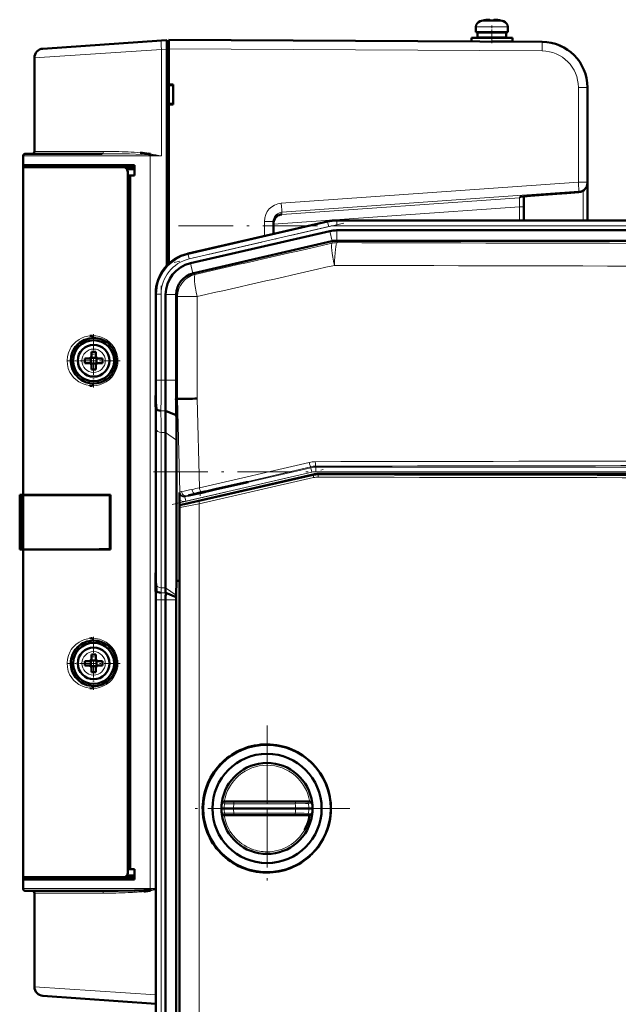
# Model space of a CAD drawing. Extents: x -1595 to 1972, y -1674 to 620.
# Tile 22 of 55: x -1323 to -1191, y 347 to 563. Entities that reach past the tile are written whole.
import ezdxf

# ---------------------------------------------------------------- set-up
doc = ezdxf.new("R2010")
doc.units = 0
doc.linetypes.add('DASHDOT', pattern=[18.5, 12, -3, 0.5, -3])

msp = doc.modelspace()

# ---------------------------------------------------------------- linework, layer by layer
at = {"color": 7, "lineweight": 18}
for p, q in [((-1221.85, 563.15), (-1221.84, 563.15)), ((-1219.27, 563.15), (-1221.84, 563.15)), ((-1219.25, 563.15), (-1219.27, 563.15)), ((-1216.7, 563.15), (-1219.25, 563.15)), ((-1222.77, 561.91), (-1222.77, 561.91)), ((-1219.27, 561.91), (-1222.77, 561.91)), ((-1219.24, 561.91), (-1219.27, 561.91)), ((-1215.77, 561.91), (-1219.24, 561.91)), ((-1291.87, 556.94), (-1319.78, 555.12)), ((-1290.68, 557.03), (-1291.87, 556.94)), ((-1291.87, 533.55), (-1291.87, 556.94)), ((-1290.68, 557.05), (-1290.28, 557.05)), ((-1290.28, 557.05), (-1208.22, 556.62)), ((-1200.26, 548.62), (-1198.28, 548.62)), ((-1200.26, 527.78), (-1200.26, 548.62)), ((-1311.73, 534.55), (-1319.78, 534.55)), ((-1304.64, 534.55), (-1311.73, 534.55)), ((-1322.28, 533.55), (-1314.24, 533.55)), ((-1314.24, 533.55), (-1294.37, 533.55)), ((-1291.87, 533.55), (-1294.37, 533.55)), ((-1294.37, 372.55), (-1294.37, 533.55)), ((-1265.55, 523.16), (-1200.26, 527.78)), ((-1265.42, 521.17), (-1200.13, 525.79)), ((-1198.28, 527.78), (-1200.26, 527.78)), ((-1200.13, 525.79), (-1200.13, 525.59)), ((-1199.22, 525.88), (-1199.22, 519.4)), ((-1213.2, 524.35), (-1265.42, 520.7)), ((-1213.2, 524.52), (-1213.2, 524.35)), ((-1200.13, 525.59), (-1202.78, 525.4)), ((-1213.21, 522.36), (-1267.28, 518.58)), ((-1212.28, 522.36), (-1213.21, 522.36)), ((-1213.21, 522.36), (-1213.21, 519.4)), ((-1265.47, 521.16), (-1265.42, 521.17)), ((-1265.42, 520.7), (-1265.42, 521.17)), ((-1253.32, 519.21), (-1253.32, 519.4)), ((-1255.36, 518.98), (-1285.98, 511.91)), ((-1255.13, 518.01), (-1285.76, 510.94)), ((-1269.26, 515.96), (-1269.26, 519.17)), ((-1269.26, 519.17), (-1267.28, 519.17)), ((-1255.36, 518.98), (-1255.4, 519.16)), ((-1255.36, 518.98), (-1255.13, 518.01)), ((-1253.32, 519.21), (-1253.32, 518.22)), ((-1253.32, 519.21), (-905.26, 519.21)), ((-1253.32, 518.22), (-905.26, 518.22)), ((-1253.32, 514.93), (-1253.32, 517.22)), ((-1254.39, 514.8), (-1254.91, 517.03)), ((-1254.37, 514.37), (-1254.42, 514.8)), ((-1253.29, 514.93), (-1253.24, 514.5)), ((-1286.17, 512.06), (-1285.98, 511.91)), ((-1285.76, 510.94), (-1285.98, 511.91)), ((-1284.96, 507.74), (-1285.48, 509.98)), ((-1284.79, 507.79), (-1284.47, 507.53)), ((-1292.95, 503.15), (-1293.14, 503.29)), ((-1292.95, 503.15), (-1292.95, 484.29)), ((-1292.95, 503.15), (-1291.95, 503.15)), ((-1291.95, 503.15), (-1291.95, 484.29)), ((-1288.66, 503.09), (-1290.95, 503.09)), ((-1288.34, 502.66), (-1288.66, 502.91)), ((-1288.34, 480.16), (-1288.34, 502.66)), ((-1284.04, 502.66), (-1288.34, 502.66)), ((-1284.04, 502.66), (-1284.04, 480.22)), ((-1306.75, 491.12), (-1306.78, 491.12)), ((-1309.35, 488.57), (-1309.35, 488.55)), ((-1304.2, 488.52), (-1304.2, 488.55)), ((-1306.8, 485.98), (-1306.78, 485.98)), ((-1292.95, 484.29), (-1293.14, 484.29)), ((-1292.95, 484.29), (-1291.95, 484.29)), ((-1290.95, 484.29), (-1291.95, 484.29)), ((-1288.66, 484.29), (-1290.95, 484.29)), ((-1287.8, 459.72), (-1288.34, 480.16)), ((-1284.04, 480.22), (-1283.52, 460.6)), ((-1290.99, 477.56), (-1291.99, 477.56)), ((-1292.95, 473.48), (-1292.95, 439.34)), ((-1291.95, 472.8), (-1291.95, 438.66)), ((-1290.95, 472.8), (-1291.95, 472.8)), ((-1288.57, 471.11), (-1290.95, 472.8)), ((-1283.52, 460.6), (-1259.42, 466.22)), ((-1259.07, 465.25), (-1283.16, 459.63)), ((-1259.04, 465.04), (-1259.07, 465.25)), ((-1257.94, 465.38), (-1257.92, 465.17)), ((-1286.71, 458.65), (-1259.04, 465.04)), ((-1258.82, 464.06), (-1286.48, 457.68)), ((-1283.6, 457.61), (-1258.49, 463.35)), ((-1258.82, 464.06), (-1259.04, 465.04)), ((-1258.49, 463.35), (-1258.52, 463.55)), ((-1257.92, 465.17), (-900.66, 465.17)), ((-1257.92, 464.17), (-1257.92, 465.17)), ((-900.66, 464.17), (-1257.92, 464.17)), ((-1257.39, 463.68), (-1257.37, 463.47)), ((-1258.44, 462.86), (-1283.56, 457.12)), ((-1322.98, 459.05), (-1322.98, 447.05)), ((-1287.93, 459.6), (-1287.8, 459.72)), ((-1286.58, 458.77), (-1286.71, 458.65)), ((-1283.34, 459.47), (-1283.34, 459.57)), ((-1287.55, 456.85), (-1287.48, 456.79)), ((-1286.48, 457.68), (-1286.71, 458.65)), ((-1283.56, 457.12), (-1283.56, 323.19)), ((-1287.86, 456.3), (-1287.94, 456.36)), ((-1287.86, 324.01), (-1287.86, 456.3)), ((-1293.11, 440.15), (-1293.16, 440.15)), ((-1290.95, 438.66), (-1291.95, 438.66)), ((-1290.94, 437.56), (-1291.94, 437.56)), ((-1288.65, 437.03), (-1290.95, 438.66)), ((-1292.95, 436.01), (-1293.14, 436.01)), ((-1292.95, 344.29), (-1292.95, 436.01)), ((-1292.95, 436.01), (-1291.95, 436.01)), ((-1290.95, 436.01), (-1291.95, 436.01)), ((-1291.95, 344.29), (-1291.95, 436.01)), ((-1288.66, 436.01), (-1290.95, 436.01)), ((-1306.75, 424.62), (-1306.78, 424.62)), ((-1309.35, 422.07), (-1309.35, 422.05)), ((-1304.2, 422.02), (-1304.2, 422.05)), ((-1306.8, 419.48), (-1306.78, 419.48)), ((-1278.02, 391.22), (-1278.63, 391.21)), ((-1275.96, 391.17), (-1262.46, 391.17)), ((-1258.74, 391.21), (-1259.56, 391.22)), ((-1278.02, 389.1), (-1278.63, 389.11)), ((-1278.02, 389.1), (-1277.36, 389.11)), ((-1275.96, 389.15), (-1262.46, 389.15)), ((-1261.45, 389.12), (-1260.53, 389.1)), ((-1260.53, 389.1), (-1259.56, 389.09)), ((-1258.74, 389.11), (-1259.56, 389.09)), ((-1294.37, 372.55), (-1322.28, 372.55)), ((-1294.37, 372.55), (-1293.14, 372.55)), ((-1294.36, 372.33), (-1293.14, 372.43)), ((-1319.78, 371.55), (-1304.64, 371.55)), ((-1319.78, 350.98), (-1293.14, 349.24))]:
    msp.add_line(p, q, dxfattribs=at)
at = {"color": 7, "lineweight": 50}
for p, q in [((-1221.2, 563.32), (-1221.19, 563.3)), ((-1220.04, 563.48), (-1220.21, 563.46)), ((-1219.77, 563.3), (-1219.77, 563.46)), ((-1218.77, 563.3), (-1218.77, 563.46)), ((-1218.5, 563.48), (-1218.33, 563.46)), ((-1217.35, 563.3), (-1217.34, 563.32)), ((-1222.77, 561.91), (-1222.77, 560.78)), ((-1222.77, 560.78), (-1222.77, 561.91)), ((-1222.77, 560.78), (-1219.27, 560.78)), ((-1222.42, 559.58), (-1222.42, 560.68)), ((-1222.42, 559.58), (-1222.42, 560.68)), ((-1219.27, 560.68), (-1222.42, 560.68)), ((-1221.27, 560.68), (-1221.27, 560.78)), ((-1221.27, 560.68), (-1221.27, 560.78)), ((-1219.27, 560.78), (-1215.77, 560.78)), ((-1216.12, 560.68), (-1219.27, 560.68)), ((-1217.27, 560.78), (-1217.27, 560.68)), ((-1216.12, 560.68), (-1216.12, 559.58)), ((-1215.77, 560.78), (-1215.77, 561.91)), ((-1317.91, 557.12), (-1291.87, 558.94)), ((-1291.87, 558.94), (-1290.68, 559.02)), ((-1290.68, 557.03), (-1290.68, 559.02)), ((-1290.28, 558.75), (-1290.68, 558.75)), ((-1208.22, 558.62), (-1290.28, 559.05)), ((-1223.77, 559.48), (-1223.77, 558.7)), ((-1219.27, 559.48), (-1223.77, 559.48)), ((-1223.77, 558.7), (-1223.77, 559.48)), ((-1219.27, 559.58), (-1222.42, 559.58)), ((-1221.27, 559.48), (-1221.27, 559.58)), ((-1221.27, 559.48), (-1221.27, 559.58)), ((-1216.12, 559.58), (-1219.27, 559.58)), ((-1214.77, 559.48), (-1219.27, 559.48)), ((-1214.77, 558.68), (-1219.19, 558.68)), ((-1217.27, 559.58), (-1217.27, 559.48)), ((-1217.27, 558.68), (-1217.27, 558.67)), ((-1214.77, 558.68), (-1214.77, 559.48)), ((-1290.68, 509.48), (-1290.68, 557.03)), ((-1290.28, 557.05), (-1290.28, 549.25)), ((-1319.78, 555.12), (-1319.78, 534.55)), ((-1290.28, 549.25), (-1289.28, 549.25)), ((-1290.28, 549.25), (-1290.28, 549.11)), ((-1290.28, 549.2), (-1290.28, 544.9)), ((-1290.28, 549.11), (-1289.28, 549.05)), ((-1289.28, 549.25), (-1289.28, 544.85)), ((-1198.28, 527.78), (-1198.28, 548.62)), ((-1289.28, 545.05), (-1290.28, 544.98)), ((-1290.28, 544.98), (-1290.28, 544.85)), ((-1290.28, 544.85), (-1290.28, 509.88)), ((-1289.28, 544.85), (-1290.28, 544.85)), ((-1322.28, 531.55), (-1322.28, 533.55)), ((-1313.87, 534.05), (-1321.78, 534.05)), ((-1304.87, 534.05), (-1313.87, 534.05)), ((-1294.36, 533.76), (-1294.74, 533.79)), ((-1294.36, 533.77), (-1294.73, 533.8)), ((-1294.69, 534.05), (-1294.31, 534.03)), ((-1322.28, 531.05), (-1322.28, 531.55)), ((-1297.78, 531.55), (-1322.28, 531.55)), ((-1322.28, 531.05), (-1300.22, 531.05)), ((-1322.28, 459.05), (-1322.28, 531.05)), ((-1321.98, 531.05), (-1321.98, 531.55)), ((-1297.78, 531.05), (-1300.22, 531.05)), ((-1297.78, 530.6), (-1299.45, 530.65)), ((-1297.78, 529.25), (-1297.78, 531.55)), ((-1299.28, 376.02), (-1299.28, 530.08)), ((-1297.78, 529.25), (-1299.28, 529.25)), ((-1298.78, 529.21), (-1299.28, 529.2)), ((-1299.28, 529.2), (-1299.28, 376.9)), ((-1297.78, 529.25), (-1298.78, 529.21)), ((-1298.78, 529.21), (-1298.78, 376.88)), ((-1198.28, 527.58), (-1198.28, 527.78)), ((-1198.28, 519.4), (-1198.28, 527.58)), ((-1212.28, 522.36), (-1212.28, 524.64)), ((-1202.78, 525.4), (-1200.13, 525.59)), ((-1212.28, 519.4), (-1212.28, 522.36)), ((-1253.32, 519.4), (-1233.05, 519.4)), ((-905.26, 519.4), (-1253.32, 519.4)), ((-920.25, 519.4), (-1233.05, 519.4)), ((-1255.4, 519.16), (-1286.17, 512.06)), ((-1255.4, 519.16), (-1285.97, 512.1)), ((-1267.28, 516.42), (-1267.28, 519.17)), ((-1253.32, 517.22), (-1233.05, 517.22)), ((-920.25, 517.22), (-1233.05, 517.22)), ((-1254.91, 517.03), (-1285.48, 509.98)), ((-1254.42, 514.8), (-1284.79, 507.79)), ((-1254.42, 514.8), (-1254.39, 514.8)), ((-1253.29, 514.93), (-905.28, 514.93)), ((-1293.14, 503.29), (-1293.14, 503.2)), ((-1293.14, 503.29), (-1293.14, 503.09)), ((-1293.14, 503.09), (-1293.14, 484.29)), ((-1290.95, 503.09), (-1290.95, 484.29)), ((-1288.66, 502.91), (-1288.66, 503.09)), ((-1288.66, 502.91), (-1288.66, 484.29)), ((-1303.4, 492.24), (-1303.36, 492.2)), ((-1307.78, 489.05), (-1308.7, 489.05)), ((-1307.41, 489.18), (-1307.42, 489.19)), ((-1306.14, 489.18), (-1307.41, 489.18)), ((-1307.41, 487.91), (-1307.41, 489.18)), ((-1307.28, 490.47), (-1307.28, 489.55)), ((-1306.28, 490.47), (-1306.28, 489.55)), ((-1306.13, 489.19), (-1306.14, 489.18)), ((-1306.14, 489.18), (-1306.14, 487.91)), ((-1305.78, 489.05), (-1304.85, 489.05)), ((-1307.78, 488.05), (-1308.7, 488.05)), ((-1307.41, 487.91), (-1307.42, 487.9)), ((-1306.14, 487.91), (-1307.41, 487.91)), ((-1307.28, 486.63), (-1307.28, 487.55)), ((-1306.28, 486.63), (-1306.28, 487.55)), ((-1306.14, 487.91), (-1306.13, 487.9)), ((-1304.85, 488.05), (-1305.78, 488.05)), ((-1292.99, 477.96), (-1293.16, 480.15)), ((-1288.68, 480.15), (-1288.34, 480.16)), ((-1288.34, 480.16), (-1287.99, 480.16)), ((-1293.14, 477.22), (-1293.14, 443.08)), ((-1293.14, 477.22), (-1293.14, 443.08)), ((-1288.61, 476.57), (-1290.99, 477.56)), ((-1290.95, 472.8), (-1290.95, 438.66)), ((-1288.57, 471.11), (-1288.57, 440.15)), ((-1258.52, 463.55), (-1287.55, 456.85)), ((-901.18, 463.68), (-1257.39, 463.68)), ((-1280.08, 460.32), (-1273.22, 461.9)), ((-1272.84, 461.9), (-1280.08, 460.22)), ((-1272.84, 461.9), (-1273.22, 461.9)), ((-1323.02, 459.05), (-1323.01, 459.05)), ((-1323.02, 447.05), (-1323.02, 459.05)), ((-1323.02, 458.8), (-1323.02, 458.81)), ((-1323.02, 458.79), (-1323.02, 458.8)), ((-1323.01, 459.05), (-1322.98, 459.05)), ((-1323.01, 447.05), (-1323.01, 459.05)), ((-1322.78, 459.05), (-1322.98, 459.05)), ((-1322.78, 459.05), (-1322.78, 447.05)), ((-1322.28, 459.05), (-1322.78, 459.05)), ((-1303.1, 459.05), (-1322.28, 459.05)), ((-1321.98, 459.02), (-1322.28, 459.05)), ((-1322.28, 459.02), (-1322.28, 447.07)), ((-1322.23, 459.02), (-1322.28, 459.02)), ((-1321.85, 459.02), (-1321.92, 459.02)), ((-1321.42, 459.02), (-1321.85, 459.02)), ((-1319.65, 459.02), (-1321.42, 459.02)), ((-1312.56, 459.01), (-1319.65, 459.02)), ((-1303.1, 458.98), (-1303.21, 458.98)), ((-1303.21, 447.12), (-1303.21, 458.98)), ((-1303.1, 459.05), (-1303.1, 447.05)), ((-1283.34, 459.57), (-1282.35, 459.79)), ((-1282.35, 459.7), (-1283.34, 459.47)), ((-1282.35, 459.79), (-1282.2, 459.82)), ((-1282.35, 459.7), (-1282.35, 459.79)), ((-1282.2, 459.74), (-1282.35, 459.7)), ((-1282.2, 459.82), (-1281.5, 459.98)), ((-1281.5, 459.9), (-1282.2, 459.74)), ((-1282.2, 459.74), (-1282.2, 459.82)), ((-1281.5, 459.98), (-1280.08, 460.32)), ((-1280.08, 460.22), (-1281.5, 459.9)), ((-1281.5, 459.9), (-1281.5, 459.98)), ((-1280.08, 460.22), (-1280.08, 460.32)), ((-1287.88, 456.6), (-1287.91, 457.88)), ((-1287.94, 456.36), (-1287.94, 323.95)), ((-1323.02, 447.29), (-1323.02, 447.3)), ((-1323.02, 447.05), (-1323.01, 447.05)), ((-1323.01, 447.05), (-1322.98, 447.05)), ((-1323.01, 447.05), (-1322.98, 447.05)), ((-1322.78, 447.05), (-1322.98, 447.05)), ((-1322.78, 447.05), (-1322.28, 447.05)), ((-1322.28, 447.07), (-1322.24, 447.07)), ((-1322.28, 447.05), (-1321.98, 447.07)), ((-1303.1, 447.05), (-1322.28, 447.05)), ((-1322.28, 375.05), (-1322.28, 447.05)), ((-1321.92, 447.07), (-1321.85, 447.07)), ((-1321.85, 447.07), (-1321.42, 447.07)), ((-1321.42, 447.07), (-1319.65, 447.08)), ((-1319.65, 447.08), (-1318.67, 447.08)), ((-1316.17, 447.08), (-1313.93, 447.08)), ((-1311.56, 447.09), (-1308.01, 447.1)), ((-1305.55, 447.11), (-1303.1, 447.12)), ((-1303.21, 447.12), (-1303.1, 447.12)), ((-1292.94, 437.96), (-1293.11, 440.15)), ((-1288.57, 440.15), (-1288.65, 437.03)), ((-1287.94, 440.16), (-1288.57, 440.15)), ((-1288.66, 436.61), (-1290.94, 437.56)), ((-1293.14, 436.01), (-1293.14, 344.29)), ((-1290.95, 344.29), (-1290.95, 436.01)), ((-1288.65, 437.03), (-1288.66, 436.61)), ((-1288.66, 436.61), (-1288.66, 436.01)), ((-1288.66, 436.01), (-1288.66, 344.29)), ((-1303.4, 425.74), (-1303.36, 425.7)), ((-1307.78, 422.55), (-1308.7, 422.55)), ((-1307.41, 422.68), (-1307.42, 422.69)), ((-1306.14, 422.68), (-1307.41, 422.68)), ((-1307.41, 421.41), (-1307.41, 422.68)), ((-1307.28, 423.97), (-1307.28, 423.05)), ((-1306.28, 423.97), (-1306.28, 423.05)), ((-1306.13, 422.69), (-1306.14, 422.68)), ((-1306.14, 422.68), (-1306.14, 421.41)), ((-1305.78, 422.55), (-1304.85, 422.55)), ((-1307.78, 421.55), (-1308.7, 421.55)), ((-1307.41, 421.41), (-1307.42, 421.4)), ((-1306.14, 421.41), (-1307.41, 421.41)), ((-1307.28, 420.13), (-1307.28, 421.05)), ((-1306.28, 420.13), (-1306.28, 421.05)), ((-1306.14, 421.41), (-1306.13, 421.4)), ((-1304.85, 421.55), (-1305.78, 421.55)), ((-1277.52, 391.66), (-1278.13, 391.66)), ((-1277.52, 391.66), (-1275.87, 391.66)), ((-1262.38, 391.66), (-1275.87, 391.66)), ((-1262.38, 391.66), (-1261.56, 391.66)), ((-1261.56, 391.66), (-1260.82, 391.66)), ((-1260.82, 391.66), (-1260.05, 391.66)), ((-1259.24, 391.66), (-1260.05, 391.66)), ((-1278.09, 390.16), (-1278.68, 390.16)), ((-1278.6, 391.42), (-1278.63, 391.21)), ((-1276.04, 390.16), (-1278.09, 390.16)), ((-1276.04, 390.16), (-1262.38, 390.16)), ((-1259.48, 390.16), (-1262.38, 390.16)), ((-1258.68, 390.16), (-1259.48, 390.16)), ((-1258.74, 391.21), (-1258.76, 391.42)), ((-1278.6, 388.9), (-1278.63, 389.11)), ((-1277.52, 388.66), (-1278.13, 388.66)), ((-1277.52, 388.66), (-1275.87, 388.66)), ((-1262.38, 388.66), (-1275.87, 388.66)), ((-1262.38, 388.66), (-1260.05, 388.66)), ((-1259.24, 388.66), (-1260.05, 388.66)), ((-1258.74, 389.11), (-1258.76, 388.9)), ((-1299.28, 376.9), (-1298.78, 376.88)), ((-1297.78, 376.85), (-1299.28, 376.85)), ((-1298.78, 376.88), (-1297.78, 376.85)), ((-1297.78, 374.55), (-1297.78, 376.85)), ((-1322.28, 374.55), (-1322.28, 375.05)), ((-1300.22, 375.05), (-1322.28, 375.05)), ((-1322.28, 372.55), (-1322.28, 374.55)), ((-1322.28, 374.55), (-1297.78, 374.55)), ((-1321.98, 374.55), (-1321.98, 375.05)), ((-1321.98, 375.05), (-1321.81, 375.05)), ((-1300.21, 375.05), (-1297.78, 375.05)), ((-1299.45, 375.45), (-1297.78, 375.5)), ((-1268.94, 376.07), (-1268.68, 376.07)), ((-1294.74, 372.3), (-1294.36, 372.33)), ((-1294.73, 372.3), (-1294.36, 372.33)), ((-1321.78, 372.05), (-1304.88, 372.05)), ((-1320.28, 372.05), (-1320.27, 372.05)), ((-1319.78, 371.55), (-1319.78, 350.98)), ((-1294.68, 372.05), (-1294.69, 372.04)), ((-1294.5, 372.08), (-1294.68, 372.05)), ((-1294.31, 372.07), (-1294.68, 372.05)), ((-1294.48, 372.08), (-1294.5, 372.08)), ((-1294.32, 372.11), (-1294.48, 372.08)), ((-1293.14, 347.25), (-1317.91, 348.98))]:
    msp.add_line(p, q, dxfattribs=at)
at = {"color": 7, "linetype": 'DASHDOT', "lineweight": 18, "ltscale": 0.000932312}
msp.add_line((-1220.27, 563.49), (-1220.27, 563.45), dxfattribs=at)
at = {"color": 7, "linetype": 'DASHDOT', "lineweight": 18, "ltscale": 0.000656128}
msp.add_line((-1220.27, 563.45), (-1220.27, 563.48), dxfattribs=at)
at = {"color": 7, "linetype": 'DASHDOT', "lineweight": 18, "ltscale": 0.000671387}
msp.add_line((-1218.27, 563.45), (-1218.27, 563.48), dxfattribs=at)
at = {"color": 7, "linetype": 'DASHDOT', "lineweight": 18, "ltscale": 0.000779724}
msp.add_line((-1218.27, 563.45), (-1218.27, 563.48), dxfattribs=at)
at = {"color": 7, "linetype": 'DASHDOT', "lineweight": 18, "ltscale": 0.097174}
msp.add_line((-1219.27, 558.34), (-1219.27, 562.23), dxfattribs=at)
at = {"color": 7, "linetype": 'DASHDOT', "lineweight": 18, "ltscale": 0.033014}
msp.add_line((-1219.27, 560.79), (-1219.27, 559.47), dxfattribs=at)
at = {"color": 7, "linetype": 'DASHDOT', "lineweight": 18, "ltscale": 0.023296}
msp.add_line((-1219.27, 559.55), (-1219.27, 558.62), dxfattribs=at)
at = {"color": 7, "linetype": 'DASHDOT', "lineweight": 18, "ltscale": 0.012015}
msp.add_line((-1290.24, 557.05), (-1290.72, 557.05), dxfattribs=at)
at = {"color": 7, "linetype": 'DASHDOT', "lineweight": 18}
for p, q in [((-1251.81, 518.77), (-1289.08, 510.17)), ((-1288.12, 518.22), (-870.45, 518.22)), ((-1291.95, 505.03), (-1291.95, 482.4)), ((-1293.65, 464.17), (-864.93, 464.17)), ((-1289.5, 456.98), (-1255.8, 464.76)), ((-1291.95, 335.12), (-1291.95, 445.18)), ((-1268.68, 408.36), (-1268.68, 371.96)), ((-1268.68, 403.16), (-1268.68, 377.16)), ((-1250.48, 390.16), (-1286.88, 390.16)), ((-1255.68, 390.16), (-1281.68, 390.16))]:
    msp.add_line(p, q, dxfattribs=at)
at = {"color": 7, "linetype": 'DASHDOT', "lineweight": 18, "ltscale": 0.2925}
for p, q in [((-1306.78, 494.4), (-1306.78, 482.7)), ((-1306.78, 427.9), (-1306.78, 416.2))]:
    msp.add_line(p, q, dxfattribs=at)
at = {"color": 7, "linetype": 'DASHDOT', "lineweight": 18, "ltscale": 0.292502}
for p, q in [((-1300.93, 488.55), (-1312.63, 488.55)), ((-1300.93, 422.05), (-1312.63, 422.05))]:
    msp.add_line(p, q, dxfattribs=at)
at = {"color": 7, "linetype": 'DASHDOT', "lineweight": 18, "ltscale": 0.020221}
msp.add_line((-1283.34, 459.63), (-1283.34, 458.82), dxfattribs=at)
at = {"color": 7, "lineweight": 50}
for points in [[(-1219.77, 563.46), (-1219.77, 563.46), (-1219.77, 563.46), (-1219.78, 563.47), (-1219.8, 563.47), (-1219.86, 563.48), (-1220.27, 563.46)], [(-1219.77, 563.46), (-1219.77, 563.46), (-1219.77, 563.46), (-1219.78, 563.47), (-1219.79, 563.47), (-1219.82, 563.48)], [(-1218.77, 563.46), (-1218.77, 563.46), (-1218.77, 563.46), (-1218.77, 563.47), (-1218.75, 563.47), (-1218.67, 563.48)], [(-1218.77, 563.46), (-1218.77, 563.46), (-1218.77, 563.46), (-1218.76, 563.47), (-1218.74, 563.47), (-1218.69, 563.48), (-1218.55, 563.48), (-1218.27, 563.46)], [(-1299.28, 530.08), (-1299.3, 530.3), (-1299.38, 530.52), (-1299.5, 530.71), (-1299.67, 530.87), (-1299.87, 530.98), (-1300.22, 531.05)], [(-1213.03, 524.56), (-1210.79, 524.78), (-1205.03, 525.23), (-1202.78, 525.4)], [(-1267.28, 518.68), (-1267.25, 518.97), (-1267.19, 519.25), (-1266.96, 519.75), (-1266.76, 520.03), (-1266.53, 520.25)], [(-1307.64, 494.02), (-1307.21, 494.05), (-1307.02, 494.05)], [(-1307.02, 483.05), (-1307.58, 483.07), (-1307.64, 483.08)], [(-1303.21, 458.98), (-1315.71, 459.01), (-1322.23, 459.02)], [(-1303.1, 458.98), (-1312.52, 459.01), (-1320.06, 459.02), (-1321.92, 459.02)], [(-1283.34, 459.57), (-1284.79, 459.22), (-1285.76, 458.98), (-1285.92, 458.93), (-1285.94, 458.92), (-1285.94, 458.92)], [(-1285.94, 458.92), (-1285.94, 458.92), (-1285.94, 458.92), (-1285.89, 458.92), (-1285.5, 458.99), (-1283.34, 459.47)], [(-1322.24, 447.07), (-1315.29, 447.08), (-1303.21, 447.12)], [(-1321.98, 447.07), (-1321.96, 447.07), (-1321.35, 447.07), (-1315.95, 447.08), (-1303.1, 447.12)], [(-1307.64, 427.52), (-1307.21, 427.55), (-1307.02, 427.55)], [(-1307.02, 416.55), (-1307.58, 416.57), (-1307.64, 416.58)], [(-1278.6, 391.42), (-1278.6, 391.41), (-1278.6, 391.41), (-1278.6, 391.41), (-1278.6, 391.41), (-1278.59, 391.43), (-1278.58, 391.44)], [(-1258.79, 391.44), (-1258.77, 391.42), (-1258.77, 391.41), (-1258.76, 391.41), (-1258.76, 391.41), (-1258.76, 391.41), (-1258.76, 391.42)], [(-1278.6, 388.9), (-1278.6, 388.9), (-1278.6, 388.9), (-1278.6, 388.9), (-1278.59, 388.89), (-1278.5, 388.8), (-1278.34, 388.7)], [(-1258.79, 388.88), (-1258.77, 388.9), (-1258.77, 388.9), (-1258.76, 388.9), (-1258.76, 388.9), (-1258.76, 388.9), (-1258.76, 388.9)], [(-1300.22, 375.05), (-1300.01, 375.07), (-1299.8, 375.15), (-1299.61, 375.28), (-1299.45, 375.45), (-1299.34, 375.65), (-1299.28, 376.02)], [(-1304.88, 372.05), (-1301.39, 372.07), (-1297.82, 372.15), (-1295.76, 372.24), (-1294.73, 372.3)]]:
    msp.add_lwpolyline(points, dxfattribs=at)
at = {"color": 7, "lineweight": 18}
for points in [[(-1294.73, 533.8), (-1296.15, 533.88), (-1298.93, 533.98), (-1301.98, 534.03), (-1304.86, 534.05)], [(-1213.2, 524.35), (-1213.2, 524.35), (-1213.2, 524.35), (-1213.19, 524.31), (-1213.18, 523.99), (-1213.21, 522.36)], [(-1202.78, 525.4), (-1210.95, 524.77), (-1212.9, 524.57), (-1213.16, 524.54), (-1213.19, 524.53), (-1213.2, 524.53), (-1213.2, 524.52), (-1213.2, 524.52), (-1213.2, 524.52)], [(-1310.71, 492.69), (-1309.98, 493.22), (-1309.41, 493.52), (-1308.76, 493.77), (-1308.04, 493.96), (-1307.64, 494.02)], [(-1307.02, 494.05), (-1306.26, 494), (-1305.49, 493.84), (-1304.74, 493.57), (-1304.02, 493.19), (-1303.33, 492.68)], [(-1310.71, 484.41), (-1311.1, 484.78), (-1311.44, 485.17), (-1311.73, 485.57), (-1311.97, 485.99), (-1312.34, 486.83), (-1312.55, 487.7), (-1312.61, 488.57), (-1312.54, 489.45), (-1312.32, 490.31), (-1311.95, 491.16), (-1311.7, 491.57), (-1311.41, 491.97), (-1311.08, 492.34), (-1310.71, 492.69)], [(-1303.33, 492.68), (-1302.68, 492.02), (-1302.15, 491.25), (-1301.94, 490.84), (-1301.76, 490.41), (-1301.58, 489.8), (-1301.47, 489.18), (-1301.43, 488.55)], [(-1301.43, 488.55), (-1301.49, 487.76), (-1301.66, 486.98), (-1301.94, 486.25), (-1302.32, 485.57), (-1302.78, 484.96), (-1303.32, 484.42)], [(-1307.64, 483.08), (-1308.41, 483.22), (-1309.1, 483.44), (-1309.72, 483.73), (-1310, 483.89), (-1310.71, 484.41)], [(-1303.32, 484.42), (-1304.01, 483.92), (-1304.74, 483.53), (-1305.51, 483.26), (-1306.08, 483.13), (-1307.02, 483.05)], [(-1287.8, 459.72), (-1287.8, 459.72), (-1287.76, 459.73), (-1287.45, 459.81)], [(-1286.3, 458.86), (-1286.54, 458.79), (-1286.57, 458.77), (-1286.58, 458.77)], [(-1283.56, 457.12), (-1287.06, 456.43), (-1287.74, 456.31), (-1287.84, 456.3), (-1287.86, 456.3), (-1287.86, 456.3), (-1287.86, 456.3)], [(-1287.48, 456.79), (-1287.47, 456.79), (-1287.46, 456.79), (-1287.39, 456.8), (-1286.74, 456.92), (-1283.6, 457.61)], [(-1310.71, 426.19), (-1309.98, 426.72), (-1309.41, 427.02), (-1308.76, 427.27), (-1308.04, 427.46), (-1307.64, 427.52)], [(-1307.02, 427.55), (-1306.26, 427.5), (-1305.49, 427.34), (-1304.74, 427.07), (-1304.02, 426.69), (-1303.33, 426.18)], [(-1310.71, 417.91), (-1311.1, 418.28), (-1311.44, 418.67), (-1311.73, 419.07), (-1311.97, 419.49), (-1312.34, 420.33), (-1312.55, 421.2), (-1312.61, 422.07), (-1312.54, 422.95), (-1312.32, 423.81), (-1311.95, 424.66), (-1311.7, 425.07), (-1311.41, 425.47), (-1311.08, 425.84), (-1310.71, 426.19)], [(-1303.33, 426.18), (-1302.68, 425.52), (-1302.15, 424.75), (-1301.94, 424.34), (-1301.76, 423.91), (-1301.58, 423.3), (-1301.47, 422.68), (-1301.43, 422.05)], [(-1301.43, 422.05), (-1301.49, 421.26), (-1301.66, 420.48), (-1301.94, 419.75), (-1302.32, 419.07), (-1302.78, 418.46), (-1303.32, 417.92)], [(-1307.64, 416.58), (-1308.41, 416.72), (-1309.1, 416.94), (-1309.72, 417.23), (-1310, 417.39), (-1310.71, 417.91)], [(-1303.32, 417.92), (-1304.01, 417.42), (-1304.74, 417.03), (-1305.51, 416.76), (-1306.08, 416.63), (-1307.02, 416.55)], [(-1275.87, 391.66), (-1275.87, 391.66), (-1275.88, 391.65), (-1275.89, 391.64), (-1275.91, 391.61), (-1275.95, 391.4), (-1275.96, 391.17)], [(-1262.46, 391.17), (-1262.44, 391.52), (-1262.42, 391.61), (-1262.41, 391.64), (-1262.4, 391.65), (-1262.39, 391.66), (-1262.38, 391.66)], [(-1262.46, 391.17), (-1260.2, 391.22), (-1259.56, 391.22)], [(-1275.87, 388.66), (-1275.87, 388.66), (-1275.88, 388.66), (-1275.89, 388.67), (-1275.91, 388.7), (-1275.95, 388.92), (-1275.96, 389.15)], [(-1262.46, 389.15), (-1262.44, 388.8), (-1262.42, 388.71), (-1262.41, 388.68), (-1262.4, 388.66), (-1262.39, 388.66), (-1262.38, 388.66)], [(-1304.88, 372.05), (-1304.84, 372.04), (-1304.76, 371.98), (-1304.71, 371.9)]]:
    msp.add_lwpolyline(points, dxfattribs=at)
at = {"color": 7, "lineweight": 50}
for centre, radius in [((-1306.78, 488.55), 4.5), ((-1306.78, 422.05), 4.5), ((-1268.68, 390.16), 14), ((-1268.68, 390.16), 12)]:
    msp.add_circle(centre, radius, dxfattribs=at)
for centre, radius, start, end in [((-1221.47, 561.91), 1.3, 106.6015, 180), ((-1221.47, 561.91), 1.3, 106.6015, 180), ((-1219.27, 554.53), 9, 102.3778, 106.6015), ((-1219.27, 554.53), 9, 102.3778, 106.6015), ((-1219.27, 554.52), 8.99, 96.3897, 102.3492), ((-1219.27, 554.53), 8.99, 96.3893, 102.3497), ((-1219.27, 554.53), 8.99, 96.3893, 102.3497), ((-1219.27, 554.52), 8.99, 96.3897, 102.3492), ((-1219.84, 559.67), 3.82, 92.3233, 96.5681), ((-1219.27, 553.42), 9.9, 89.9998, 92.8943), ((-1219.27, 553.42), 9.9, 89.9998, 92.8943), ((-1219.27, 553.42), 9.9, 89.9998, 92.8943), ((-1219.27, 553.41), 9.9, 90, 92.1365), ((-1219.27, 553.41), 9.9, 87.106, 89.9999), ((-1219.27, 553.41), 9.9, 87.106, 89.9999), ((-1219.27, 553.41), 9.9, 87.106, 89.9999), ((-1219.27, 554.53), 8.99, 77.6503, 83.6107), ((-1219.27, 554.53), 8.99, 77.6503, 83.6107), ((-1219.27, 554.53), 8.99, 77.6503, 83.6107), ((-1219.27, 554.53), 8.99, 77.6503, 83.6107), ((-1219.27, 554.53), 9, 73.3984, 77.6222), ((-1217.07, 561.91), 1.3, 0, 73.3984), ((-1208.28, 548.62), 10, 0, 89.7), ((-1317.78, 555.12), 2, 94, 180), ((-1208.29, 548.6), 10.02, 64.3266, 68.2302), ((-1320.28, 534.55), 0.5, 270, 360), ((-1321.78, 533.55), 0.5, 90, 180), ((-1299.06, 502.77), 31.58, 82.0417, 85.3768), ((-1297.49, 534.42), 2.82, 347.1582, 352.5237), ((-1297.47, 534.44), 2.81, 346.8887, 352.07), ((-1295.06, 530.53), 3.54, 77.9977, 83.9785), ((-1297.48, 534.49), 3.21, 346.8919, 351.6715), ((-1297.38, 534.49), 3.1, 346.5612, 350.7328), ((-1200.28, 527.58), 2, 274.0921, 359.9969), ((-1265.25, 518.68), 2.03, 129.2225, 179.8948), ((-1265.25, 518.69), 2.02, 94.7599, 129.3411), ((-1253.32, 510.15), 9.25, 90.0004, 102.9992), ((-1253.32, 510.15), 9.25, 90.0004, 102.9992), ((-1253.32, 510.15), 7.06, 90.0004, 102.9993), ((-1284.14, 503.3), 8.99, 102.9916, 180.0084), ((-1283.89, 503.09), 7.06, 102.9968, 180.0034), ((-1283.66, 502.91), 5.01, 105.1072, 177.8928), ((-1306.78, 488.55), 5, 90, 180), ((-1306.77, 488.55), 5, 47.5244, 90.0022), ((-1306.77, 488.55), 5, 113.356, 152.5217), ((-1306.78, 488.55), 3.5, 180, 90), ((-1306.78, 488.55), 3.5, 90, 180), ((-1306.78, 488.55), 5, 270, 46.8741), ((-1291.57, 488.55), 17.13, 178.3286, 181.6729), ((-1307.78, 489.55), 0.5, 270, 0), ((-1306.78, 473.34), 17.14, 89.9996, 91.6715), ((-1306.77, 473.38), 17.1, 88.3267, 90.0022), ((-1305.78, 489.55), 0.5, 180, 270), ((-1321.95, 488.55), 17.1, 359.9978, 1.6733), ((-1306.76, 488.55), 5.02, 180.0207, 189.2982), ((-1306.78, 488.55), 5, 189.3094, 270), ((-1307.78, 487.55), 0.5, 0, 90), ((-1305.78, 487.55), 0.5, 90, 180), ((-1321.95, 488.55), 17.1, 358.3267, 0.0022), ((-1306.77, 488.55), 5, 207.1861, 246.7), ((-1306.78, 503.76), 17.14, 268.3285, 270.0004), ((-1306.77, 503.72), 17.1, 269.9978, 271.6733), ((-1640.72, 484.2), 347.59, 359.3315, 0.0143), ((-1861.19, 484.15), 570.24, 359.3376, 0.0139), ((-1981.13, 484.27), 692.47, 359.65945, 0.00195), ((-1500.36, 476.97), 207.22, 0.0687, 0.8785), ((-1899.45, 467.31), 610.9, 0.86852, 1.20439), ((-1268.56, -725.45), 1205.77, 90.73585, 90.92355), ((-1630.73, 472.4), 339.78, 0.0681, 0.8707), ((-1680.03, 470.65), 391.47, 0.0681, 0.8669), ((-1314.66, -1650.19), 2109.2, 89.68608, 89.943), ((-1227.41, 459.41), 60.52, 179.8196, 181.4448), ((-1287.44, 456.36), 0.5, 102.9976, 180.0022), ((-1500.5, 443.33), 207.36, 359.1212, 359.9305), ((-1080.71, 443.32), 212.42, 180.0663, 180.8562), ((-1640.22, 436.1), 347.08, 359.9853, 0.6691), ((-935.41, 436.09), 357.73, 179.3493, 180.0128), ((-1211.13, 438.75), 79.83, 180.0641, 180.8524), ((-1156.15, 436.04), 134.8, 179.3521, 180.0124), ((-1306.78, 422.05), 5, 90, 180.0007), ((-1306.77, 422.05), 5, 113.356, 152.5217), ((-1306.77, 422.05), 5, 47.5244, 90.0022), ((-1306.78, 422.05), 3.5, 180, 90), ((-1306.78, 422.05), 3.5, 90, 180), ((-1306.78, 422.05), 5, 313.1317, 46.8741), ((-1306.76, 422.05), 5.02, 180.0207, 189.2982), ((-1291.57, 422.05), 17.13, 178.3286, 181.6729), ((-1307.78, 423.05), 0.5, 270, 360), ((-1306.78, 406.84), 17.14, 89.9996, 91.6715), ((-1306.77, 406.88), 17.1, 88.3267, 90.0022), ((-1305.78, 423.05), 0.5, 180, 270), ((-1321.95, 422.05), 17.1, 359.9978, 1.6733), ((-1321.95, 422.05), 17.1, 358.3267, 0.0022), ((-1306.78, 422.05), 5, 189.3095, 207.185), ((-1306.77, 422.05), 5, 207.1866, 246.6173), ((-1307.78, 421.05), 0.5, 0, 90), ((-1306.78, 437.26), 17.14, 268.3285, 270.0004), ((-1306.77, 437.22), 17.1, 269.9978, 271.6733), ((-1305.78, 421.05), 0.5, 90, 180), ((-1306.77, 422.05), 5, 269.997, 313.1347), ((-1306.78, 422.05), 5, 246.6202, 270), ((-1268.73, 390.16), 14.09, 89.8034, 134.0601), ((-1268.73, 390.15), 14.09, 44.258, 89.8038), ((-1268.73, 390.16), 14.1, 134.0696, 179.1699), ((-1268.68, 390.16), 10, 7.2346, 172.765), ((-1268.73, 390.16), 14.09, 314.0192, 44.2557), ((-1278.09, 391.04), 0.622, 113.4776, 129.4362), ((-1278.13, 391.11), 0.549, 90.4701, 113.1016), ((-1259.24, 391.1), 0.553, 67.0525, 89.5669), ((-1259.28, 391.02), 0.645, 39.9598, 66.2327), ((-1268.73, 390.16), 14.09, 179.1903, 224.261), ((-1278.04, 390.98), 0.705, 129.6312, 139.5308), ((-1268.68, 390.16), 10, 187.235, 352.7654), ((-1278.13, 389.21), 0.556, 247.1205, 269.4699), ((-1268.68, 390.15), 9.49, 330.6713, 350.9616), ((-1259.24, 389.21), 0.558, 270.5728, 292.8875), ((-1259.28, 389.28), 0.628, 293.5258, 320.519), ((-1268.73, 390.16), 14.09, 224.2714, 246.7188), ((-1268.73, 390.16), 14.09, 291.5606, 314.0155), ((-1268.73, 390.16), 14.1, 246.7224, 269.1382), ((-1268.73, 390.16), 14.09, 270.1953, 291.5621), ((-1321.78, 372.55), 0.5, 180, 270), ((-1297.53, 371.68), 2.86, 7.2451, 12.5188), ((-1295.15, 379.92), 7.63, 273.1806, 275.9412), ((-1297.49, 371.65), 2.83, 8.0097, 13.1394), ((-1297.34, 371.68), 2.68, 8.273, 13.2502), ((-1297.38, 371.61), 3.1, 9.2674, 13.4387), ((-1297.5, 371.61), 3.23, 8.2214, 12.9534), ((-1320.28, 371.55), 0.5, 0, 90), ((-1298.33, 397.41), 25.62, 275.8131, 278.1808), ((-1317.78, 350.98), 2, 180, 266)]:
    msp.add_arc(centre, radius, start, end, dxfattribs=at)
at = {"color": 7, "lineweight": 18}
for centre, radius, start, end in [((-1208.26, 548.62), 8, 359.9985, 89.7014), ((-1305.49, 534.53), 0.852, 337.0771, 1.532), ((-1304.49, 418.91), 115.64, 87.365, 90.0726), ((-1302.41, 464.8), 69.7, 85.1476, 87.3411), ((-1325.07, 173.52), 361.55, 84.7305, 85.1277), ((-1326.54, 348.64), 188.13, 79.3785, 80.1373), ((-1200.28, 527.58), 2, 274.0716, 359.9957), ((-1265.26, 519.17), 4, 94.071, 179.9816), ((-1265.27, 519.17), 2, 167.9712, 179.9968), ((-1265.28, 519.17), 2, 95.7068, 167.971), ((-1253.32, 510.15), 9.06, 90.0004, 102.9992), ((-1253.32, 510.17), 8.05, 89.9878, 103.0122), ((-13950.42, 56285.03), 57197.52, 282.793761, 282.824689), ((-1079.29, 56163.54), 55649.31, 269.820896, 270.179106), ((-1283.96, 503.15), 8.99, 102.9997, 180.0003), ((-1283.96, 503.15), 7.99, 102.9916, 180.0084), ((-13988.95, 56643.1), 57560.09, 282.7515782, 282.7824028), ((-1079.29, 56538.8), 56029.56, 269.821504, 270.178498), ((-1306.06, 494.05), 0.961, 179.819, 191.8718), ((-1306.78, 488.55), 2.57, 90, 179.4706), ((-1306.78, 488.55), 2.57, 360, 89.4706), ((-1306.78, 488.55), 2.57, 180, 269.4706), ((-1306.78, 488.55), 2.57, 270, 359.4706), ((-1306.06, 483.05), 0.961, 168.1213, 180.1745), ((-1826.93, 484.16), 533.98, 359.3347, 0.0141), ((-1861.06, 484.15), 569.11, 359.3363, 0.014), ((-1611.2, 473.1), 318.25, 0.0684, 0.8743), ((-1631.09, 472.4), 339.14, 0.0683, 0.8723), ((-1258.05, 460.38), 5.99, 90.1091, 103.1288), ((-1257.93, 460.38), 5, 90.1491, 103.1472), ((-1079.29, -83346.01), 83812.57, 89.8777831, 90.1222151), ((-1079.29, -83232.47), 83698.04, 89.8777011, 90.122297), ((-1257.92, 460.16), 4, 90.0047, 102.9953), ((-1257.38, 458.47), 5, 89.8884, 102.8902), ((-1079.28, 84191.83), 83728.55, 269.8781333, 270.1218617), ((-1257.44, 458.48), 4.49, 89.8605, 102.8892), ((-1079.28, 84248.73), 83785.95, 269.8781811, 270.1218207), ((-1286.93, 459.62), 0.999, 181.46, 283.0819), ((-1266.33, 363), 99.08, 100.9623, 102.3111), ((-1277.13, 425.03), 35.05, 103.9245, 105.1673), ((-1257.5, 346.8), 115.71, 103.48, 104.0366), ((-1226.59, 163.74), 302.27, 100.857, 101.1749), ((-1237.07, 261.95), 202.98, 103.1255, 103.506), ((-1286.93, 459.63), 2, 240.6635, 283.005), ((-1191.69, 439.45), 101.27, 180.063, 180.8443), ((-1121.47, 436.04), 171.48, 179.3589, 180.0115), ((-1211.52, 438.75), 80.44, 180.0631, 180.8454), ((-1155.78, 436.03), 136.17, 179.358, 180.0116), ((-1306.06, 427.55), 0.961, 179.8265, 191.8802), ((-1306.78, 422.05), 2.57, 90, 179.4706), ((-1306.78, 422.05), 2.57, 0, 89.4706), ((-1306.78, 422.05), 2.57, 180, 269.4706), ((-1306.78, 422.05), 2.57, 270, 359.4706), ((-1306.06, 416.55), 0.961, 168.1286, 180.181), ((-1268.68, 390.16), 9.5, 90.0034, 170.9626), ((-1268.68, 390.16), 9.5, 9.0358, 89.9967), ((-1277.52, 391.16), 0.499, 90.1296, 173.0452), ((-1260.06, 391.16), 0.499, 7.3818, 89.8716), ((-1268.72, 390.05), 9.37, 172.8589, 179.3713), ((-1268.72, 390.26), 9.37, 180.6287, 187.1411), ((-1282.49, 175.88), 215.38, 88.2621, 88.8097), ((-1269.25, 390.11), 6.79, 171.029, 179.5801), ((-1269.2, 390.21), 6.84, 180.4513, 188.9396), ((-1269.23, 390.06), 6.85, 0.8052, 9.28), ((-1269.23, 390.25), 6.85, 350.72, 359.1948), ((-1268.8, 390.02), 9.31, 0.8578, 7.4328), ((-1268.8, 390.3), 9.31, 352.5672, 359.1422), ((-1268.69, 390.15), 9.5, 189.0224, 249.7178), ((-1277.52, 389.16), 0.499, 186.9548, 269.8704), ((-1280.35, 524.97), 135.89, 271.258, 271.8505), ((-1259.2, 486.57), 97.47, 268.0827, 268.6817), ((-1260.06, 389.16), 0.499, 270.1284, 352.6182), ((-1268.68, 390.15), 9.5, 269.9976, 330.6837), ((-1268.68, 390.16), 9.51, 249.7324, 269.9982), ((-1315.23, 493.71), 123.39, 279.7584, 280.3158), ((-1305.46, 371.57), 0.824, 358.7147, 24.0777), ((-1304.54, 489.65), 118.1, 269.9511, 272.5997), ((-1302.59, 444.6), 73.01, 272.678, 273.6808), ((-1302.26, 439.54), 67.94, 273.678, 274.8562), ((-1300.19, 414.91), 43.22, 274.8832, 275.9146)]:
    msp.add_arc(centre, radius, start, end, dxfattribs=at)
for centre, major_axis, ratio, start_param, end_param in [((-1291.73, 556.94), (0.14, -2), 0.069587, 3.141593, 4.707523), ((-1208.23, 556.62), (0.01, 2), 0.005236, 4.712416, 6.283185), ((-1304.87, 534.55), (0.003, -0.5), 0.475365, 0.000398, 0.781127), ((-1294.33, 533.55), (0, 0.5), 0.069756, 1.11263, 1.570796), ((-1200.28, 527.78), (-0.14, 2), 0.005223, 3.15415, 4.71202), ((-1200.28, 527.78), (2, 0), 0.999921, 4.783073, 6.283185), ((-1213.28, 525.35), (1, 0), 0.999921, 4.783073, 5.445421), ((-1213.28, 525.52), (1, 0), 0.999921, 4.783073, 5.008188), ((-1265.56, 523.16), (-0.14, 2), 0.005223, 3.15415, 4.71202), ((-1253.24, 509.5), (1.11, -4.88), 0.116076, 3.167951, 4.685971), ((-1253.24, 509.5), (4.97, 0.57), 0.999653, 1.457389, 1.684204), ((-1253.24, 509.5), (-0.02, -5), 0.119003, 3.16796, 4.712762), ((-1283.34, 502.66), (3.11, 3.91), 0.999441, 0.899117, 2.242476), ((-1283.34, 502.66), (1.11, -4.88), 0.136195, 3.168019, 4.681472), ((-1306.78, 494.05), (0, -0.5), 0.491593, 5.125284, 6.283349), ((-1306.78, 483.05), (0, -0.5), 0.491581, 3.141486, 4.299582), ((-1291.95, 473.51), (-1, 0), 0.707107, 0.034907, 1.570796), ((-1259.29, 466.22), (0.227, -0.974), 0.119647, 4.684508, 6.265606), ((-1257.94, 466.38), (0, -1), 0.121885, 4.712128, 6.265601), ((-1257.92, 460.17), (-4.97, -0.57), 0.999846, 4.59896, 4.825818), ((-1258.38, 462.86), (0.111, -0.487), 0.119115, 3.159171, 4.685159), ((-1257.37, 462.97), (-0.001, -0.5), 0.121453, 3.159176, 4.712648), ((-1286.81, 459.74), (0.682, -0.732), 0.99939, 3.988967, 5.7599), ((-1286.52, 459.83), (0.266, -0.964), 0.924796, 4.485603, 6.237294), ((-1284.7, 460.29), (0.234, -0.972), 0.460439, 4.611399, 6.263521), ((-1283.39, 460.6), (0.227, -0.974), 0.135666, 4.680737, 6.265569), ((-1287.36, 456.3), (-0.311, -0.391), 0.999751, 4.040558, 5.38422), ((-1283.49, 457.12), (0.111, -0.487), 0.135841, 3.159209, 4.68138), ((-1291.95, 439.37), (-1, 0), 0.707107, 0.034907, 1.570796), ((-1306.78, 427.55), (0, -0.5), 0.491591, 5.125176, 6.283346), ((-1306.78, 416.55), (0, -0.5), 0.491582, 3.141484, 4.299488), ((-1294.33, 372.55), (0, 0.5), 0.069756, 1.570796, 2.028989)]:
    msp.add_ellipse(centre, major_axis=major_axis, ratio=ratio, start_param=start_param, end_param=end_param, dxfattribs=at)
at = {"color": 7, "lineweight": 50}
for centre, major_axis, ratio, start_param, end_param in [((-1290.29, 557.05), (-0.01, -2), 0.005236, 1.570824, 3.141593), ((-1253.29, 509.93), (4.97, 0.57), 0.999653, 1.457389, 1.679108), ((-1283.67, 502.91), (3.11, 3.91), 0.999441, 0.899117, 0.934706), ((-1291.99, 477.97), (1, 0), 0.414215, 3.173659, 4.709549), ((-1257.39, 458.68), (-4.97, -0.57), 0.999846, 4.59896, 4.825818), ((-1291.94, 437.97), (1, 0), 0.414215, 3.173659, 4.709549), ((-1268.67, 390.16), (10.01, -0.03), 0.999848, 3.039511, 3.144781), ((-1268.67, 390.16), (10.01, 0.03), 0.999848, 3.138404, 3.243674), ((-1268.69, 390.16), (10.01, 0.04), 0.999848, 6.279569, 6.384829), ((-1268.69, 390.16), (10.01, -0.04), 0.999848, 6.181541, 6.286801)]:
    msp.add_ellipse(centre, major_axis=major_axis, ratio=ratio, start_param=start_param, end_param=end_param, dxfattribs=at)

doc.saveas('drawing.dxf')
